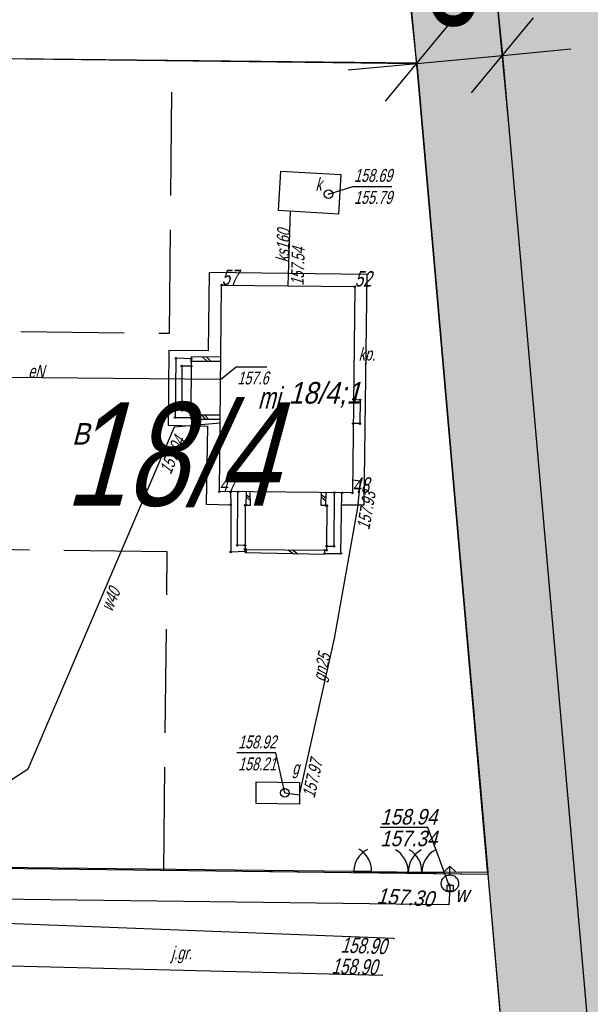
# Model space of a CAD drawing. Header units: metres. Extents: x 6582395 to 6583921, y 5752654 to 5753685.
# Tile 25 of 42: x 6583134 to 6583167, y 5753390 to 5753447. Entities that reach past the tile are written whole.
import ezdxf
from ezdxf.enums import TextEntityAlignment as Align

# ---------------------------------------------------------------- set-up
doc = ezdxf.new("R2010")
doc.units = ezdxf.units.M
doc.header["$LTSCALE"] = 2
for name, pattern in [('1.5_0.5', [50.8, 38.1, -12.7]), ('GESTRICHELT', [4, 3, -1]), ('GESTRICHELTX2', [8, 6, -2])]:
    doc.linetypes.add(name, pattern=pattern)
for name, color, linetype in [('210-Oznaczenie użytku', 7, 'Continuous'), ('211-Nr działki', 7, 'Continuous'), ('217-Granica konturu klasyfikcyjnego', 7, 'Continuous'), ('218-Granica użytku', 7, 'Continuous'), ('219-Linia granicy', 7, 'Continuous'), ('312-Budynek (powierzchnia)', 7, 'Continuous'), ('312-Numer ewidencyjny budynku', 7, 'Continuous'), ('312-Numer ewidencyjny budynku-Atr124', 7, 'Continuous'), ('352-schody (powierzchnia)', 7, 'Continuous'), ('403-Punkt określonej wysokości', 7, 'Continuous'), ('403-Punkt określonej wysokości-Atr2', 7, 'Continuous'), ('507-Zasuwa liniowa-SW', 7, 'Continuous'), ('513-Hydrant-SW', 7, 'Continuous'), ('581-Oś przewodu-SWPOD', 7, 'Continuous'), ('901-Ogrodzenie trwałe', 7, 'Continuous'), ('905-Brama lewa', 7, 'Continuous'), ('905-Brama w ogrodzeniu', 7, 'Continuous'), ('brama (linia)', 7, 'Continuous'), ('brama (linia) - symbol', 7, 'Continuous'), ('furtka (linia)', 7, 'Continuous'), ('furtka (linia) - symbol', 7, 'Continuous'), ('granica opracowania', 7, 'Continuous'), ('jezdnia (powierzchnia)', 7, 'Continuous'), ('jezdnia (powierzchnia)-Atr17', 7, 'Continuous'), ('linie rozgraniczajace teren', 237, 'Continuous'), ('murek oporowy (powierzchnia)', 7, 'Continuous'), ('ogrodzenie trwałe (linia)', 7, 'Continuous'), ('Opis i rzędna armatury niezident.-SW', 7, 'Continuous'), ('PEf', 68, 'Continuous'), ('plac (powierzchnia)', 7, 'Continuous'), ('plac (powierzchnia)-Atr17', 7, 'Continuous'), ('przewód elektroenergetyczny (linia)', 7, 'Continuous'), ('przewód elektroenergetyczny (linia)-Atr1', 7, 'Continuous'), ('przewód gazowy (linia)', 7, 'Continuous'), ('przewód gazowy (linia)-Atr1', 7, 'Continuous'), ('przewód kanalizacyjny (linia)', 7, 'Continuous'), ('przewód kanalizacyjny (linia)-Atr1', 7, 'Continuous'), ('przewód wodociągowy (linia)', 7, 'Continuous'), ('przewód wodociągowy (linia)-Atr1', 7, 'Continuous'), ('Punkt budynku', 7, 'Continuous'), ('Punkt budynku-Atr103', 7, 'Continuous'), ('punkt o określonej wysokości (sieć elektroenergetyczna)', 7, 'Continuous'), ('punkt o określonej wysokości (sieć elektroenergetyczna)-Atr2', 7, 'Continuous'), ('punkt o określonej wysokości (sieć elektroenergetyczna)-Atr3', 7, 'Continuous'), ('punkt o określonej wysokości (sieć gazowa)', 7, 'Continuous'), ('punkt o określonej wysokości (sieć gazowa)-Atr2', 7, 'Continuous'), ('punkt o określonej wysokości (sieć gazowa)-Atr3', 7, 'Continuous'), ('punkt o określonej wysokości (sieć kanalizacyjna)', 7, 'Continuous'), ('punkt o określonej wysokości (sieć kanalizacyjna)-Atr2', 7, 'Continuous'), ('punkt o określonej wysokości (sieć kanalizacyjna)-Atr3', 7, 'Continuous'), ('punkt o określonej wysokości (sieć wodociągowa)', 7, 'Continuous'), ('punkt o określonej wysokości (sieć wodociągowa)-Atr3', 7, 'Continuous'), ('strefa OD PEf', 7, 'Continuous'), ('studzienka - przewód gazowy (powierzchnia)', 7, 'Continuous'), ('studzienka - przewód kanalizacyjny (powierzchnia)', 7, 'Continuous'), ('wymiarowanie', 7, 'Continuous'), ('właz okrągły - siec gazowa (punkt)', 7, 'Continuous'), ('właz okrągły - siec gazowa (punkt)-Atr17', 7, 'Continuous'), ('właz okrągły - siec kanalizacyjna (punkt)', 7, 'Continuous'), ('właz okrągły - siec kanalizacyjna (punkt)-Atr17', 7, 'Continuous')]:
    doc.layers.add(name, color=color, linetype=linetype)
doc.styles.add('STIL16', font='txt')
doc.styles.add('STIL4', font='txt')
doc.linetypes.add('902-500', pattern='A,95.25,0,[2,014 Plan fotowoltaika Florentynow Mariampol zal 1.shx,S=0.058796,R=0,X=0,Y=0],95.25', length=190.5)
doc.linetypes.add('UMGRENZUNG1', pattern='A,1,1.5,[7,014 Plan fotowoltaika Florentynow Mariampol zal 1.shx,S=0.05,R=0,X=0,Y=0],1.5', length=4)

# ---------------------------------------------------------------- blocks, each defined once
blk = doc.blocks.new('PUNKTBUD')
blk.add_circle((0, 0), 0.045)
blk = doc.blocks.new('PW01')
at = {"linetype": 'Continuous'}
blk.add_hatch(color=256, dxfattribs=at).paths.add_polyline_path([(0.045, 0, -1), (-0.045, 0, -1)], flags=16)
blk = doc.blocks.new('US22')
at = {"linetype": 'Continuous'}
blk.add_circle((0, 0), 0.25, dxfattribs=at)
blk = doc.blocks.new('905L')
at = {"linetype": 'Continuous'}
blk.add_arc((-1.5, 0), 1.5, 0, 60, dxfattribs=at)
blk = doc.blocks.new('801')
at = {"linetype": 'Continuous'}
blk.add_hatch(color=7, dxfattribs=at).paths.add_polyline_path([(0.045, 0, -1), (-0.045, 0, -1)], flags=16)
blk = doc.blocks.new('905')
at = {"color": 7, "linetype": 'Continuous'}
for centre, start, end in [((-1.5, 0), 0, 60), ((1.5, 0), 120, 180)]:
    blk.add_arc(centre, 1.5, start, end, dxfattribs=at)
blk = doc.blocks.new('513')
at = {"color": 7, "linetype": 'Continuous'}
for p, q in [((0, 1), (-0.354, 0.646)), ((0, 0.5), (0, 1)), ((0, 1), (0.354, 0.646))]:
    blk.add_line(p, q, dxfattribs=at)
blk.add_circle((0, 0), 0.5, dxfattribs=at)
blk = doc.blocks.new('507')
at = {"color": 7, "linetype": 'Continuous'}
blk.add_lwpolyline([(-0.175, 0.175), (0.175, 0.175), (0.175, -0.175), (-0.175, -0.175)], close=True, dxfattribs=at)
blk = doc.blocks.new('OK02')
at = {"linetype": 'Continuous'}
for centre, start, end in [((-1.5, 0), 0, 60), ((1.5, 0), 120, 180)]:
    blk.add_arc(centre, 1.5, start, end, dxfattribs=at)
blk = doc.blocks.new('OK04')
at = {"linetype": 'Continuous'}
blk.add_arc((1.5, 0.001), 1.5, 120, 180, dxfattribs=at)
blk = doc.blocks.new('*B63')
at = {"layer": 'wymiarowanie', "color": 7, "linetype": 'Continuous'}
for p, q in [((5.355, -3.511), (4.601, 4.454)), ((0.377, -3.982), (-0.377, 3.982)), ((3.175, -1.708), (6.78, 2.651)), ((-1.803, -2.18), (1.803, 2.18)), ((4.978, 0.471), (8.96, 0.849)), ((-3.982, -0.377), (0, 0)), ((0, 0), (4.978, 0.471))]:
    blk.add_line(p, q, dxfattribs=at)
at = {"layer": 'wymiarowanie', "color": 7, "style": 'STIL16', "width": 0.7}
blk.add_text('5', height=6.356, rotation=5.4102, dxfattribs=at).set_placement((2.3, 2.227), align=Align.CENTER)

msp = doc.modelspace()

# ---------------------------------------------------------------- hatches: boundary and pattern name
at = {"layer": 'PEf', "linetype": 'Continuous'}
msp.add_hatch(color=145, dxfattribs=at).paths.add_polyline_path([(6583146.676, 5753547.275), (6583568.405, 5753542.118), (6583578.517, 5753492.002), (6583467.45, 5753498.63), (6583464.65, 5753469.93), (6583463.86, 5753440.1), (6583466.62, 5753361.74), (6583609.357, 5753359.829), (6583631.841, 5753274.163), (6583677.415, 5753085.763), (6583738.619, 5752963.355), (6583795.736, 5752847.309), (6583823.594, 5752723.628), (6583290.14, 5752729.3), (6583290.53, 5752760.61), (6583290.63, 5752768.61), (6583291.01, 5752800.12), (6583220.45, 5752800.96), (6583216.039, 5752801.015), (6583211.823, 5752831.627), (6583206.872, 5752898.961), (6583201.283, 5752966.375), (6583198.052, 5752998.685), (6583409.66, 5752995.78), (6583411.04, 5753178.77), (6583180.569, 5753181.915), (6583175.42, 5753235.92), (6583171.29, 5753282.96), (6583170.49, 5753291.98), (6583166.37, 5753339.02), (6583162.07, 5753388.08), (6583161.28, 5753397.08), (6583157.14, 5753444.15)], flags=16)

# ---------------------------------------------------------------- linework, layer by layer
at = {"layer": '217-Granica konturu klasyfikcyjnego', "color": 3, "linetype": 'GESTRICHELT'}
for p, q in [((6583142.78, 5753428.49), (6583142.94, 5753444.32)), ((6583142.94, 5753444.32), (6583157.14, 5753444.15)), ((6583157.14, 5753444.15), (6583161.28, 5753397.08)), ((6583126.16, 5753428.7), (6583142.78, 5753428.49)), ((6583142.65, 5753415.81), (6583126.01, 5753416.02)), ((6583142.46, 5753397.31), (6583142.65, 5753415.81)), ((6583161.28, 5753397.08), (6583142.46, 5753397.31))]:
    msp.add_line(p, q, dxfattribs=at)
at = {"layer": '218-Granica użytku', "color": 3, "linetype": 'GESTRICHELT'}
for p, q in [((6583142.78, 5753428.49), (6583142.94, 5753444.32)), ((6583142.94, 5753444.32), (6583157.14, 5753444.15)), ((6583157.14, 5753444.15), (6583161.28, 5753397.08)), ((6583126.16, 5753428.7), (6583142.78, 5753428.49)), ((6583142.65, 5753415.81), (6583126.01, 5753416.02)), ((6583142.46, 5753397.31), (6583142.65, 5753415.81)), ((6583161.28, 5753397.08), (6583142.46, 5753397.31))]:
    msp.add_line(p, q, dxfattribs=at)
at = {"layer": '219-Linia granicy', "color": 7, "linetype": 'Continuous'}
for p, q in [((6583126.36, 5753444.52), (6583157.14, 5753444.15)), ((6583161.28, 5753397.08), (6583157.14, 5753444.15)), ((6583161.28, 5753397.08), (6583125.78, 5753397.52)), ((6583161.28, 5753397.08), (6583162.07, 5753388.08))]:
    msp.add_line(p, q, dxfattribs=at)
at = {"layer": '312-Budynek (powierzchnia)', "color": 7, "linetype": 'Continuous'}
for p, q in [((6583145.68, 5753419.3), (6583145.81, 5753431.29)), ((6583145.81, 5753431.29), (6583153.54, 5753431.2)), ((6583153.54, 5753431.2), (6583153.41, 5753419.23)), ((6583153.41, 5753419.23), (6583145.68, 5753419.3))]:
    msp.add_line(p, q, dxfattribs=at)
at = {"layer": '352-schody (powierzchnia)', "color": 7, "linetype": 'Continuous'}
msp.add_line((6583144.05, 5753426.87), (6583144.03, 5753423.74), dxfattribs=at)
msp.add_line((6583144.05, 5753426.87), (6583144.03, 5753423.74), dxfattribs=at)
for points in [[(6583144.05, 5753427.01), (6583143.16, 5753427.04), (6583143.11, 5753423.6), (6583144.03, 5753423.6)], [(6583144.05, 5753427.01), (6583143.16, 5753427.04), (6583143.11, 5753423.6), (6583144.03, 5753423.6)], [(6583144.05, 5753426.58), (6583143.5, 5753426.59), (6583143.51, 5753424.02), (6583144.03, 5753424.02)], [(6583144.05, 5753426.58), (6583143.5, 5753426.59), (6583143.51, 5753424.02), (6583144.03, 5753424.02)], [(6583153.47, 5753424.66), (6583153.85, 5753424.63), (6583153.84, 5753423.25), (6583153.45, 5753423.25)], [(6583153.47, 5753424.66), (6583153.85, 5753424.63), (6583153.84, 5753423.25), (6583153.45, 5753423.25)], [(6583146.33, 5753419.29), (6583146.34, 5753418.54), (6583146.34, 5753415.8), (6583147.2, 5753415.84)], [(6583146.33, 5753419.29), (6583146.34, 5753418.54), (6583146.34, 5753415.8), (6583147.2, 5753415.84)], [(6583147.17, 5753416.18), (6583146.73, 5753416.19), (6583146.76, 5753419.29)], [(6583147.17, 5753416.18), (6583146.73, 5753416.19), (6583146.76, 5753419.29)], [(6583151.79, 5753415.71), (6583152.74, 5753415.71), (6583152.8, 5753419.23)], [(6583151.79, 5753415.71), (6583152.74, 5753415.71), (6583152.8, 5753419.23)], [(6583151.91, 5753416.14), (6583152.34, 5753416.13), (6583152.36, 5753419.24)], [(6583151.91, 5753416.14), (6583152.34, 5753416.13), (6583152.36, 5753419.24)], [(6583147.22, 5753418.52), (6583147.18, 5753418.51), (6583147.17, 5753416.18), (6583147.17, 5753415.96), (6583147.2, 5753415.95)], [(6583147.22, 5753418.52), (6583147.18, 5753418.51), (6583147.17, 5753416.18), (6583147.17, 5753415.96), (6583147.2, 5753415.95)], [(6583151.85, 5753418.5), (6583151.92, 5753418.48), (6583151.91, 5753416.14), (6583151.91, 5753415.9), (6583151.79, 5753415.9)], [(6583151.85, 5753418.5), (6583151.92, 5753418.48), (6583151.91, 5753416.14), (6583151.91, 5753415.9), (6583151.79, 5753415.9)]]:
    msp.add_lwpolyline(points, dxfattribs=at)
at = {"layer": '581-Oś przewodu-SWPOD', "color": 5, "linetype": 'Continuous'}
for p, q in [((6583159.08, 5753396.28), (6583159.07, 5753396.56)), ((6583159.02, 5753395.32), (6583159.08, 5753396.28))]:
    msp.add_line(p, q, dxfattribs=at)
msp.add_lwpolyline([(6583159.02, 5753395.32), (6583129.68, 5753395.68), (6583113.94, 5753396.15)], dxfattribs=at)
at = {"layer": '901-Ogrodzenie trwałe', "color": 7, "linetype": 'Continuous'}
msp.add_line((6583154.52, 5753397.25), (6583153.41, 5753397.26), dxfattribs=at)
msp.add_lwpolyline([(6583154.52, 5753397.25), (6583157.44, 5753397.21), (6583158.69, 5753397.19)], dxfattribs=at)
at = {"layer": 'brama (linia)', "color": 7, "linetype": 'Continuous'}
msp.add_line((6583154.61, 5753397.22), (6583158.69, 5753397.21), dxfattribs=at)
at = {"layer": 'furtka (linia)', "color": 7, "linetype": 'Continuous'}
msp.add_line((6583153.48, 5753397.26), (6583154.61, 5753397.22), dxfattribs=at)
at = {"layer": 'granica opracowania', "color": 241, "linetype": 'GESTRICHELTX2'}
msp.add_line((6583157.14, 5753444.15), (6583146.676, 5753547.275), dxfattribs=at)
msp.add_lwpolyline([(6583157.14, 5753444.15), (6583161.28, 5753397.08), (6583162.07, 5753388.08), (6583166.37, 5753339.02), (6583170.49, 5753291.98), (6583171.29, 5753282.96), (6583175.42, 5753235.92)], dxfattribs=at)
at = {"layer": 'jezdnia (powierzchnia)', "color": 7, "linetype": '1.5_0.5'}
for points in [[(6583155.82, 5753393.36), (6583126.01, 5753394.53), (6583102.34, 5753394.72), (6583067.9, 5753395.05), (6583056.43, 5753395.18)], [(6583056.63, 5753392.07), (6583067.92, 5753392.57), (6583102.08, 5753392.23), (6583125.92, 5753391.97), (6583155.14, 5753391.24)]]:
    msp.add_lwpolyline(points, dxfattribs=at)
at = {"layer": 'linie rozgraniczajace teren', "color": 238, "linetype": 'Continuous'}
msp.add_line((6583157.14, 5753444.15), (6583146.676, 5753547.275), dxfattribs=at)
msp.add_lwpolyline([(6583157.14, 5753444.15), (6583161.28, 5753397.08), (6583162.07, 5753388.08), (6583166.37, 5753339.02), (6583170.49, 5753291.98), (6583171.29, 5753282.96), (6583175.42, 5753235.92)], dxfattribs=at)
at = {"layer": 'murek oporowy (powierzchnia)', "color": 7, "linetype": 'Continuous'}
for p, q in [((6583144.73, 5753427.11), (6583144.98, 5753426.88)), ((6583144.93, 5753427.12), (6583145.18, 5753426.88)), ((6583144.66, 5753423.74), (6583144.86, 5753423.5)), ((6583144.84, 5753423.74), (6583145.05, 5753423.5)), ((6583147.23, 5753419.14), (6583147.47, 5753418.95)), ((6583147.23, 5753419), (6583147.48, 5753418.77)), ((6583151.61, 5753418.98), (6583151.85, 5753418.79)), ((6583151.62, 5753419.12), (6583151.86, 5753418.94)), ((6583149.67, 5753415.92), (6583149.98, 5753415.69)), ((6583149.93, 5753415.92), (6583150.23, 5753415.69))]:
    msp.add_line(p, q, dxfattribs=at)
for points in [[(6583145.76, 5753427.12), (6583144.05, 5753427.11), (6583144.05, 5753426.87), (6583145.76, 5753426.88)], [(6583145.73, 5753423.74), (6583144.03, 5753423.74), (6583144.03, 5753423.5), (6583145.73, 5753423.5)], [(6583147.23, 5753419.28), (6583147.22, 5753418.52), (6583147.48, 5753418.52), (6583147.47, 5753419.28)], [(6583151.86, 5753419.24), (6583151.85, 5753418.5), (6583151.6, 5753418.5), (6583151.62, 5753419.24)]]:
    msp.add_lwpolyline(points, dxfattribs=at)
msp.add_lwpolyline([(6583147.2, 5753415.74), (6583147.2, 5753415.95), (6583151.79, 5753415.9), (6583151.79, 5753415.66)], close=True, dxfattribs=at)
at = {"layer": 'ogrodzenie trwałe (linia)', "color": 7, "linetype": '902-500'}
msp.add_lwpolyline([(6583153.48, 5753397.26), (6583125.95, 5753397.56), (6583126.43, 5753444.51), (6583157.13, 5753444.19), (6583161.28, 5753397.2), (6583158.69, 5753397.21)], dxfattribs=at)
at = {"layer": 'Opis i rzędna armatury niezident.-SW', "linetype": 'Continuous'}
msp.add_lwpolyline([(6583159.08, 5753396.28), (6583157.79, 5753399.8), (6583155.02, 5753399.8)], dxfattribs=at)
at = {"layer": 'plac (powierzchnia)', "color": 7, "linetype": '1.5_0.5'}
msp.add_lwpolyline([(6583152.79, 5753418.53), (6583154.09, 5753418.54), (6583154.27, 5753431.91), (6583145.09, 5753432.02), (6583145.04, 5753427.48), (6583142.75, 5753427.49), (6583142.7, 5753423.16), (6583145, 5753423.1), (6583144.92, 5753418.57), (6583146.34, 5753418.54)], dxfattribs=at)
at = {"layer": 'przewód elektroenergetyczny (linia)', "color": 1, "linetype": 'Continuous'}
msp.add_lwpolyline([(6583145.75, 5753425.8), (6583127.07, 5753425.99), (6583126.7, 5753398.18), (6583126.08, 5753397.42)], dxfattribs=at)
at = {"layer": 'przewód gazowy (linia)', "color": 40, "linetype": 'Continuous'}
msp.add_lwpolyline([(6583149.49, 5753401.82), (6583150.34, 5753401.71), (6583152.37, 5753410.77), (6583153.72, 5753418.38), (6583153.88, 5753419.91), (6583153.41, 5753419.96)], dxfattribs=at)
at = {"layer": 'przewód kanalizacyjny (linia)', "color": 34, "linetype": 'Continuous'}
msp.add_line((6583149.68, 5753431.24), (6583149.82, 5753435.58), dxfattribs=at)
at = {"layer": 'przewód wodociągowy (linia)', "color": 5, "linetype": 'Continuous'}
msp.add_lwpolyline([(6583129.48, 5753399.94), (6583134.58, 5753403.21), (6583143.08, 5753423.06), (6583145.72, 5753423.3)], dxfattribs=at)
at = {"layer": 'punkt o określonej wysokości (sieć elektroenergetyczna)-Atr2', "color": 7}
msp.add_lwpolyline([(6583145.75, 5753425.8), (6583146.66, 5753426.54), (6583148.43, 5753426.54)], dxfattribs=at)
at = {"layer": 'punkt o określonej wysokości (sieć gazowa)-Atr2', "color": 7}
msp.add_lwpolyline([(6583149.49, 5753401.82), (6583148.96, 5753404.14), (6583146.702, 5753404.14)], dxfattribs=at)
at = {"layer": 'punkt o określonej wysokości (sieć kanalizacyjna)-Atr2', "color": 7}
msp.add_lwpolyline([(6583152.02, 5753436.57), (6583153.44, 5753437.02), (6583155.697, 5753437.02)], dxfattribs=at)
at = {"layer": 'strefa OD PEf', "color": 48, "linetype": 'UMGRENZUNG1'}
msp.add_lwpolyline([(6583734.14, 5752961.133), (6583672.689, 5753084.035), (6583626.993, 5753272.94), (6583605.486, 5753354.88), (6583461.769, 5753356.805), (6583460.653, 5753393.188), (6583458.857, 5753440.07), (6583459.656, 5753470.239), (6583462.941, 5753503.908), (6583572.331, 5753497.38), (6583564.303, 5753537.167), (6583152.216, 5753542.207), (6583162.118, 5753444.621), (6583166.261, 5753397.518), (6583167.051, 5753388.517), (6583171.351, 5753339.456), (6583175.471, 5753292.419), (6583176.271, 5753283.4), (6583180.399, 5753236.376), (6583185.121, 5753186.853), (6583416.077, 5753183.702), (6583414.622, 5752990.711)], dxfattribs=at)
at = {"layer": 'studzienka - przewód gazowy (powierzchnia)', "color": 40, "linetype": 'Continuous'}
msp.add_lwpolyline([(6583147.82, 5753402.45), (6583150.33, 5753402.42), (6583150.33, 5753401.17), (6583147.81, 5753401.2)], close=True, dxfattribs=at)
at = {"layer": 'studzienka - przewód kanalizacyjny (powierzchnia)', "color": 34, "linetype": 'Continuous'}
msp.add_lwpolyline([(6583149.11, 5753435.62), (6583149.26, 5753437.91), (6583152.74, 5753437.71), (6583152.6, 5753435.41)], close=True, dxfattribs=at)

# ---------------------------------------------------------------- block references
at = {"layer": '403-Punkt określonej wysokości', "xscale": 0.9999999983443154, "yscale": 0.9999999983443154}
for p in [(6583155.82, 5753393.36), (6583155.14, 5753391.24)]:
    msp.add_blockref('801', p, dxfattribs=at)
at = {"layer": '507-Zasuwa liniowa-SW', "xscale": 0.9999999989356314, "yscale": 0.9999999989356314}
msp.add_blockref('507', (6583159.08, 5753396.28), dxfattribs=at)
at = {"layer": '513-Hydrant-SW'}
msp.add_blockref('513', (6583159.07, 5753396.56), dxfattribs=at)
at = {"layer": '905-Brama lewa', "xscale": 1.000000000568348, "yscale": 1.000000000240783, "rotation": 359.4839999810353}
msp.add_blockref('905L', (6583154.52, 5753397.25), dxfattribs=at)
at = {"layer": '905-Brama w ogrodzeniu', "xscale": 1.000000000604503, "yscale": 0.9999999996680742, "rotation": 359.175999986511}
msp.add_blockref('905', (6583157.44, 5753397.21), dxfattribs=at)
at = {"layer": 'brama (linia) - symbol', "xscale": 1.000000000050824, "yscale": 0.9999999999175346, "rotation": 359.8599999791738}
msp.add_blockref('OK02', (6583156.65, 5753397.215), dxfattribs=at)
at = {"layer": 'furtka (linia) - symbol', "xscale": 1.000000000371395, "yscale": 0.9999999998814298, "rotation": 357.9730000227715}
msp.add_blockref('OK04', (6583153.48, 5753397.26), dxfattribs=at)
at = {"layer": 'Punkt budynku', "xscale": 0.9999999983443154, "yscale": 0.9999999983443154}
for p in [(6583145.81, 5753431.29), (6583153.54, 5753431.2), (6583143.16, 5753427.04), (6583144.05, 5753427.01), (6583144.05, 5753426.87), (6583143.5, 5753426.59), (6583144.05, 5753426.58), (6583153.47, 5753424.66), (6583153.85, 5753424.63), (6583143.51, 5753424.02), (6583144.03, 5753424.02), (6583143.11, 5753423.6), (6583144.03, 5753423.74), (6583144.03, 5753423.6), (6583153.45, 5753423.25), (6583153.84, 5753423.25), (6583145.68, 5753419.3), (6583146.33, 5753419.29), (6583146.76, 5753419.29), (6583152.36, 5753419.24), (6583152.8, 5753419.23), (6583153.41, 5753419.23), (6583146.34, 5753418.54), (6583147.18, 5753418.51), (6583147.22, 5753418.52), (6583151.85, 5753418.5), (6583151.92, 5753418.48), (6583146.73, 5753416.19), (6583147.17, 5753416.18), (6583147.17, 5753415.96), (6583147.2, 5753415.95), (6583151.91, 5753416.14), (6583152.34, 5753416.13), (6583146.34, 5753415.8), (6583147.2, 5753415.84), (6583151.79, 5753415.9), (6583151.79, 5753415.71), (6583151.91, 5753415.9), (6583152.74, 5753415.71)]:
    msp.add_blockref('PUNKTBUD', p, dxfattribs=at)
at = {"layer": 'punkt o określonej wysokości (sieć elektroenergetyczna)', "xscale": 0.9999999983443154, "yscale": 0.9999999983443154}
msp.add_blockref('PW01', (6583145.75, 5753425.8), dxfattribs=at)
at = {"layer": 'punkt o określonej wysokości (sieć gazowa)', "xscale": 0.9999999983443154, "yscale": 0.9999999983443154}
for p in [(6583153.88, 5753419.91), (6583149.49, 5753401.82), (6583150.34, 5753401.71)]:
    msp.add_blockref('PW01', p, dxfattribs=at)
at = {"layer": 'punkt o określonej wysokości (sieć kanalizacyjna)', "xscale": 0.9999999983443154, "yscale": 0.9999999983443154}
for p in [(6583152.02, 5753436.57), (6583149.68, 5753431.24)]:
    msp.add_blockref('PW01', p, dxfattribs=at)
at = {"layer": 'punkt o określonej wysokości (sieć wodociągowa)', "xscale": 0.9999999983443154, "yscale": 0.9999999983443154}
msp.add_blockref('PW01', (6583143.08, 5753423.06), dxfattribs=at)
at = {"layer": 'wymiarowanie'}
msp.add_blockref('*B63', (6583157.14, 5753444.15), dxfattribs=at)
at = {"layer": 'właz okrągły - siec gazowa (punkt)'}
msp.add_blockref('US22', (6583149.49, 5753401.82), dxfattribs=at)
at = {"layer": 'właz okrągły - siec kanalizacyjna (punkt)'}
msp.add_blockref('US22', (6583152.02, 5753436.57), dxfattribs=at)

# ---------------------------------------------------------------- texts
at = {"layer": '210-Oznaczenie użytku', "color": 3, "style": 'STIL4', "oblique": 15, "width": 0.9}
msp.add_text('B', height=1.25, dxfattribs=at).set_placement((6583137.12, 5753422.03))
at = {"layer": '211-Nr działki', "color": 7, "style": 'STIL4', "oblique": 15, "width": 0.7875}
msp.add_text('18/4', height=6, dxfattribs=at).set_placement((6583136.701, 5753418.482))
at = {"layer": '312-Numer ewidencyjny budynku', "color": 7, "style": 'STIL4', "oblique": 15, "width": 0.9}
msp.add_text('18/4;1', height=1.25, dxfattribs=at).set_placement((6583149.7, 5753424.41))
at = {"layer": '312-Numer ewidencyjny budynku-Atr124', "color": 7, "style": 'STIL4', "oblique": 15, "width": 0.72}
msp.add_text('mj', height=1.25, dxfattribs=at).set_placement((6583148.543, 5753424.115), align=Align.CENTER)
at = {"layer": '403-Punkt określonej wysokości-Atr2', "color": 7, "style": 'STIL4', "oblique": 15, "width": 0.72}
for rotation, p in [(-2.248, (6583152.72, 5753392.55)), (-1.432, (6583152.19, 5753391.32))]:
    msp.add_text('158.90', height=0.9, rotation=rotation, dxfattribs=at).set_placement(p)
at = {"layer": 'jezdnia (powierzchnia)-Atr17', "color": 7, "style": 'STIL4', "oblique": 15, "width": 0.72}
msp.add_text('j.gr.', height=0.75, dxfattribs=at).set_placement((6583142.88, 5753392.15))
at = {"layer": 'Opis i rzędna armatury niezident.-SW', "color": 5, "style": 'STIL4', "oblique": 15, "width": 0.9}
for s, p in [('158.94', (6583155.02, 5753399.98)), ('157.34', (6583155.02, 5753398.72)), ('w', (6583159.37, 5753395.49))]:
    msp.add_text(s, height=0.9, dxfattribs=at).set_placement(p)
msp.add_text('157.30', height=0.9, rotation=-3.32, dxfattribs=at).set_placement((6583158.11, 5753395.21), align=Align.RIGHT)
at = {"layer": 'plac (powierzchnia)-Atr17', "color": 7, "style": 'STIL4', "oblique": 15, "width": 0.72}
msp.add_text('kp.', height=0.75, dxfattribs=at).set_placement((6583153.77, 5753426.91))
at = {"layer": 'przewód elektroenergetyczny (linia)-Atr1', "color": 1, "style": 'STIL4', "oblique": 15, "width": 0.72}
msp.add_text('eN', height=0.75, rotation=-0.583, dxfattribs=at).set_placement((6583134.58, 5753425.91))
at = {"layer": 'przewód gazowy (linia)-Atr1', "color": 7, "style": 'STIL4', "oblique": 15, "width": 0.72}
msp.add_text('gn25', height=0.75, rotation=77.371, dxfattribs=at).set_placement((6583151.8, 5753408.24))
at = {"layer": 'przewód kanalizacyjny (linia)-Atr1', "color": 34, "style": 'STIL4', "oblique": 15, "width": 0.72}
msp.add_text('ks160', height=0.75, rotation=88.152, dxfattribs=at).set_placement((6583149.72, 5753432.59))
at = {"layer": 'przewód wodociągowy (linia)-Atr1', "color": 5, "style": 'STIL4', "oblique": 15, "width": 0.72}
msp.add_text('w40', height=0.75, rotation=66.818, dxfattribs=at).set_placement((6583139.437, 5753412.289))
at = {"layer": 'Punkt budynku-Atr103', "color": 5, "style": 'STIL4', "oblique": 15, "width": 0.72}
for s, p in [('57', (6583145.81, 5753431.29)), ('52', (6583153.54, 5753431.2)), ('47', (6583145.68, 5753419.3)), ('48', (6583153.41, 5753419.23))]:
    msp.add_text(s, height=0.9, dxfattribs=at).set_placement(p)
at = {"layer": 'punkt o określonej wysokości (sieć elektroenergetyczna)-Atr3', "color": 1, "style": 'STIL4', "oblique": 15, "width": 0.72}
msp.add_text('157.6', height=0.75, dxfattribs=at).set_placement((6583146.727, 5753425.522))
at = {"layer": 'punkt o określonej wysokości (sieć gazowa)-Atr2', "color": 7, "style": 'STIL4', "oblique": 15, "width": 0.72}
msp.add_text('158.92', height=0.75, dxfattribs=at).set_placement((6583146.769, 5753404.398))
at = {"layer": 'punkt o określonej wysokości (sieć gazowa)-Atr3', "color": 52, "style": 'STIL4', "oblique": 15, "width": 0.72}
for s, rotation, p in [('157.93', 79.94, (6583154.387, 5753417.048)), ('157.97', 77.371, (6583151.209, 5753401.481))]:
    msp.add_text(s, height=0.75, rotation=rotation, dxfattribs=at).set_placement(p)
msp.add_text('158.21', height=0.75, dxfattribs=at).set_placement((6583146.769, 5753403.123))
at = {"layer": 'punkt o określonej wysokości (sieć kanalizacyjna)-Atr2', "color": 7, "style": 'STIL4', "oblique": 15, "width": 0.72}
msp.add_text('158.69', height=0.75, dxfattribs=at).set_placement((6583153.507, 5753437.278))
at = {"layer": 'punkt o określonej wysokości (sieć kanalizacyjna)-Atr3', "color": 32, "style": 'STIL4', "oblique": 15, "width": 0.72}
msp.add_text('155.79', height=0.75, dxfattribs=at).set_placement((6583153.507, 5753436.003))
msp.add_text('157.54', height=0.75, rotation=88.152, dxfattribs=at).set_placement((6583150.575, 5753431.252))
at = {"layer": 'punkt o określonej wysokości (sieć wodociągowa)-Atr3', "color": 5, "style": 'STIL4', "oblique": 15, "width": 0.72}
msp.add_text('157.04', height=0.75, rotation=66.818, dxfattribs=at).set_placement((6583142.857, 5753420.259))
at = {"layer": 'właz okrągły - siec gazowa (punkt)-Atr17', "color": 7, "style": 'STIL4', "oblique": 15, "width": 0.72}
msp.add_text('g', height=0.75, dxfattribs=at).set_placement((6583149.91, 5753402.89))
at = {"layer": 'właz okrągły - siec kanalizacyjna (punkt)-Atr17', "color": 7, "style": 'STIL4', "oblique": 15, "width": 0.72}
msp.add_text('k', height=0.75, dxfattribs=at).set_placement((6583151.26, 5753436.77))

doc.saveas('drawing.dxf')
